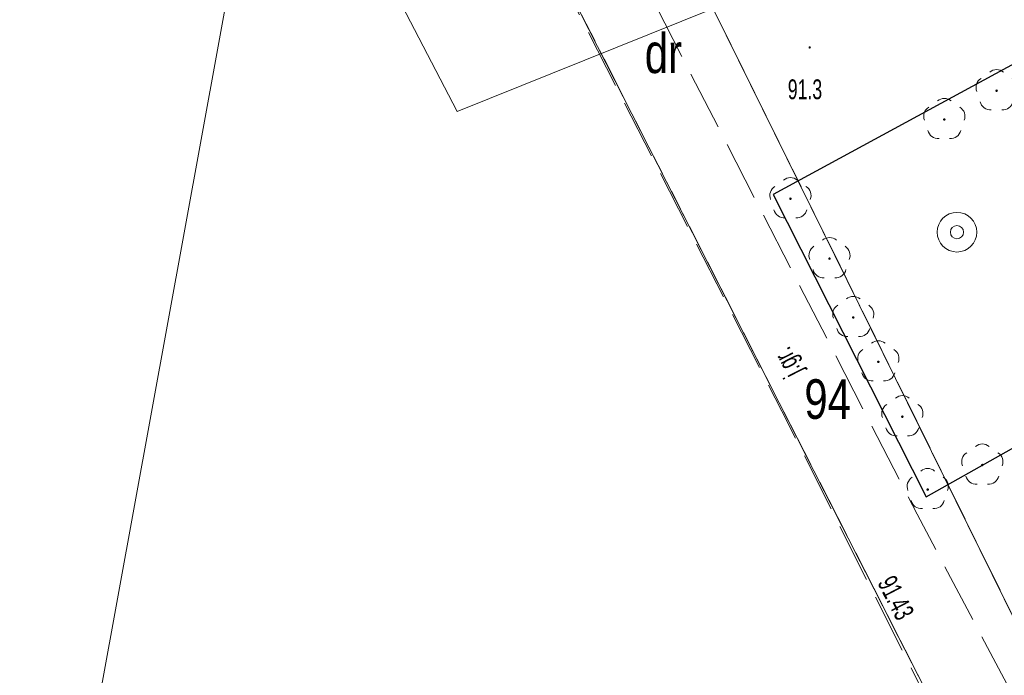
# Model space of a CAD drawing. Header units: metres. Extents: x 6524698 to 6533081, y 5883213 to 5896811.
# Tile 119 of 131: x 6526668 to 6526705, y 5895153 to 5895178. Entities that reach past the tile are written whole.
import ezdxf
from ezdxf.enums import TextEntityAlignment as Align

# ---------------------------------------------------------------- set-up
doc = ezdxf.new("R2010")
doc.units = ezdxf.units.M
for name, pattern in [('mapa zasadnicza$0$2.25_0.75', [3, 2.25, -0.75]), ('mapa zasadnicza$0$219-1000', [0]), ('mapa zasadnicza$0$egkk-1000', [3, 2.25, -0.75]), ('mapa zasadnicza$0$egug-1000', [1.5, 0.75, -0.75]), ('mapa zasadnicza$0$suep_wn_1000', [0])]:
    doc.linetypes.add(name, pattern=pattern)
for name, color, linetype in [('mapa zasadnicza$0$210-oznaczenie konturu użytku gruntowego', 7, 'Continuous'), ('mapa zasadnicza$0$211-numer działki ewidencyjnej', 7, 'Continuous'), ('mapa zasadnicza$0$217-kontur klasyfikacyjny', 7, 'Continuous'), ('mapa zasadnicza$0$218-kontur użytku gruntowego', 7, 'Continuous'), ('mapa zasadnicza$0$219-działka ewidencyjna', 7, 'Continuous'), ('mapa zasadnicza$0$drzewo liściaste', 7, 'Continuous'), ('mapa zasadnicza$0$jezdnia', 7, 'Continuous'), ('mapa zasadnicza$0$jezdnia-Atr17', 7, 'Continuous'), ('mapa zasadnicza$0$ogrodzenie trwałe', 7, 'Continuous'), ('mapa zasadnicza$0$pikieta naturalna', 7, 'Continuous'), ('mapa zasadnicza$0$pikieta naturalna-Atr2', 7, 'Continuous'), ('mapa zasadnicza$0$pikieta sztuczna-Atr2', 7, 'Continuous'), ('mapa zasadnicza$0$przewód elektroenergetyczny wysokiego napięcia', 7, 'Continuous'), ('mapa zasadnicza$0$przewód wodociągowy', 7, 'Continuous'), ('mapa zasadnicza$0$studnia zwykła', 7, 'Continuous')]:
    doc.layers.add(name, color=color, linetype=linetype)
doc.styles.add('mapa zasadnicza$0$STANDARD', font='Working1250', dxfattribs={"width": 0.75})
doc.linetypes.add('mapa zasadnicza$0$902-1000', pattern='A,5,0,[1,ksztalty.shx,S=1,R=0,X=0,Y=0],5', length=10)

# ---------------------------------------------------------------- blocks, each defined once
blk = doc.blocks.new('mapa zasadnicza$0$OP021')
at = {"linetype": 'Continuous', "lineweight": 13}
h = blk.add_hatch(color=0, dxfattribs=at)
edge = h.paths.add_edge_path()
edge.add_arc((0, 0), 0.05, 0, 360)
at = {"color": 0, "linetype": 'Continuous', "lineweight": 13}
for centre, start, end in [((0, 0.4), 49.272, 130.728), ((-0.38, 0.124), 121.308, 202.548), ((0.38, 0.124), 337.452, 58.692), ((-0.235, -0.324), 193.221, 274.871), ((0.235, -0.324), 265.129, 346.779)]:
    blk.add_arc(centre, 0.4, start, end, dxfattribs=at)
blk = doc.blocks.new('mapa zasadnicza$0$PW01')
at = {"linetype": 'Continuous', "lineweight": 13}
h = blk.add_hatch(color=0, dxfattribs=at)
edge = h.paths.add_edge_path()
edge.add_arc((0, 0), 0.045, 0, 360)
blk = doc.blocks.new('mapa zasadnicza$0$US13')
at = {"color": 0, "linetype": 'Continuous', "lineweight": 13}
for radius in [0.75, 0.25]:
    blk.add_circle((0, 0), radius, dxfattribs=at)

msp = doc.modelspace()

# ---------------------------------------------------------------- linework, layer by layer
at = {"layer": 'mapa zasadnicza$0$217-kontur klasyfikacyjny', "color": 92, "linetype": 'mapa zasadnicza$0$egkk-1000', "lineweight": 18, "flags": 128}
for points in [[(6526683.97, 5895198.87), (6526705.96, 5895154.29)], [(6526718.133, 5895121.162), (6526678.8, 5895198.34)]]:
    msp.add_lwpolyline(points, dxfattribs=at)
at = {"layer": 'mapa zasadnicza$0$218-kontur użytku gruntowego', "color": 3, "linetype": 'mapa zasadnicza$0$egug-1000', "lineweight": 18, "flags": 128}
for points in [[(6526705.96, 5895154.29), (6526683.97, 5895198.87)], [(6526678.8, 5895198.34), (6526718.133, 5895121.162)]]:
    msp.add_lwpolyline(points, dxfattribs=at)
at = {"layer": 'mapa zasadnicza$0$219-działka ewidencyjna', "color": 7, "linetype": 'mapa zasadnicza$0$219-1000', "lineweight": 18, "flags": 128}
for points in [[(6526719.208, 5895127.423), (6526683.97, 5895198.87)], [(6526718.133, 5895121.162), (6526678.8, 5895198.34)]]:
    msp.add_lwpolyline(points, dxfattribs=at)
at = {"layer": 'mapa zasadnicza$0$jezdnia', "color": 7, "linetype": 'mapa zasadnicza$0$2.25_0.75', "lineweight": 18, "flags": 128}
msp.add_lwpolyline([(6526686.33, 5895189.4), (6526687.94, 5895186.02), (6526691.84, 5895178.62), (6526701.73, 5895159.38), (6526716.53, 5895131.36), (6526702.33, 5895151.9), (6526696.61, 5895163.28), (6526687.35, 5895181.39), (6526684.04, 5895187.76)], close=True, dxfattribs=at)
at = {"layer": 'mapa zasadnicza$0$ogrodzenie trwałe', "color": 7, "linetype": 'mapa zasadnicza$0$902-1000', "lineweight": 25, "flags": 128}
msp.add_lwpolyline([(6526707.21, 5895177.43), (6526696.27, 5895171.49), (6526702.07, 5895160.04), (6526705.91, 5895162.2)], dxfattribs=at)
at = {"layer": 'mapa zasadnicza$0$przewód elektroenergetyczny wysokiego napięcia', "color": 1, "linetype": 'mapa zasadnicza$0$suep_wn_1000', "lineweight": 18, "flags": 128}
msp.add_lwpolyline([(6526701.25, 5895319.87), (6526658.75, 5895086.57)], dxfattribs=at)
at = {"layer": 'mapa zasadnicza$0$przewód wodociągowy', "color": 5, "linetype": 'Continuous', "lineweight": 18, "flags": 128}
msp.add_lwpolyline([(6526676.1, 5895190.77), (6526676.25, 5895190.13), (6526684.3, 5895174.64), (6526696.43, 5895179.52)], dxfattribs=at)

# ---------------------------------------------------------------- block references
at = {"layer": 'mapa zasadnicza$0$drzewo liściaste', "color": 94, "linetype": 'Continuous', "lineweight": 18}
for p in [(6526704.74, 5895175.42), (6526702.76, 5895174.33), (6526696.93, 5895171.33), (6526698.41, 5895169.06), (6526699.31, 5895166.83), (6526700.26, 5895165.15), (6526701.17, 5895163.07), (6526704.2, 5895161.24), (6526702.13, 5895160.31)]:
    msp.add_blockref('mapa zasadnicza$0$OP021', p, dxfattribs=at)
at = {"layer": 'mapa zasadnicza$0$pikieta naturalna', "color": 7, "linetype": 'Continuous', "lineweight": 13}
msp.add_blockref('mapa zasadnicza$0$PW01', (6526697.66, 5895177.06), dxfattribs=at)
at = {"layer": 'mapa zasadnicza$0$studnia zwykła', "color": 5, "linetype": 'Continuous', "lineweight": 18}
msp.add_blockref('mapa zasadnicza$0$US13', (6526703.24, 5895170.06), dxfattribs=at)

# ---------------------------------------------------------------- texts
at = {"layer": 'mapa zasadnicza$0$210-oznaczenie konturu użytku gruntowego', "color": 3, "linetype": 'Continuous', "lineweight": 18, "style": 'mapa zasadnicza$0$STANDARD', "width": 0.79}
msp.add_text('dr', height=1.5, dxfattribs=at).set_placement((6526691.41, 5895176.09))
at = {"layer": 'mapa zasadnicza$0$211-numer działki ewidencyjnej', "color": 7, "linetype": 'Continuous', "lineweight": 18, "style": 'mapa zasadnicza$0$STANDARD', "width": 0.79}
msp.add_text('94', height=1.5, dxfattribs=at).set_placement((6526699.22, 5895162.99), align=Align.RIGHT)
at = {"layer": 'mapa zasadnicza$0$jezdnia-Atr17', "color": 7, "style": 'mapa zasadnicza$0$STANDARD', "width": 0.667}
msp.add_text('j.gr.', height=0.75, rotation=117.081, dxfattribs=at).set_placement((6526697.38, 5895164.79))
at = {"layer": 'mapa zasadnicza$0$pikieta naturalna-Atr2', "color": 7, "style": 'mapa zasadnicza$0$STANDARD', "width": 0.667}
msp.add_text('91.3', height=0.75, dxfattribs=at).set_placement((6526696.83, 5895175.1))
at = {"layer": 'mapa zasadnicza$0$pikieta sztuczna-Atr2', "color": 7, "style": 'mapa zasadnicza$0$STANDARD', "width": 0.667}
msp.add_text('91.43', height=0.75, rotation=297.49, dxfattribs=at).set_placement((6526700.21, 5895156.78))

doc.saveas('drawing.dxf')
